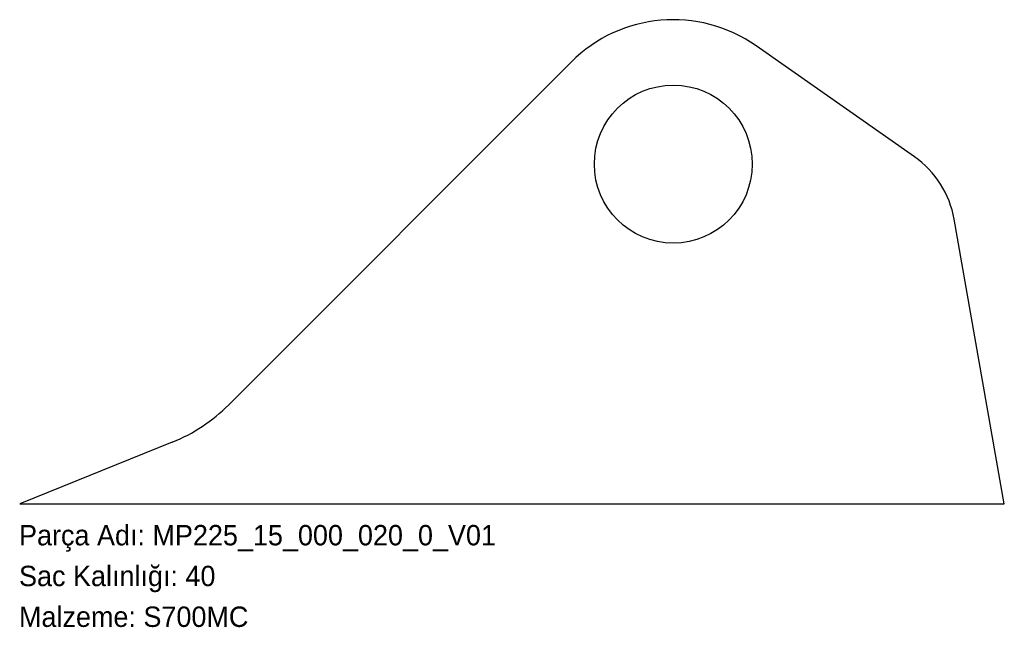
# Model space of a CAD drawing. Header units: millimetres. Extents: x 0 to 580, y -72 to 285.
import ezdxf

# ---------------------------------------------------------------- set-up
doc = ezdxf.new("R2010")
doc.units = ezdxf.units.MM
doc.linetypes.add('SLD-Katı', pattern=[0])
doc.linetypes.add('SLD-Sürekli', pattern=[0])
doc.layers.add('METIN', color=96, linetype='SLD-Katı')
doc.styles.add('SLDTEXTSTYLE0', font='ARIAL.TTF', dxfattribs={"width": 0.948, "bigfont": 'bigfont'})
doc.styles.add('SLDTEXTSTYLE1', font='ARIAL.TTF', dxfattribs={"width": 0.948})

msp = doc.modelspace()

# ---------------------------------------------------------------- linework, layer by layer
at = {"color": 7, "linetype": 'SLD-Sürekli', "lineweight": 25}
for p, q in [((527.42, 204.72), (434.15, 270.03)), ((325.3, 260.5), (123.5, 58.71)), ((580.4, 0.4), (550.86, 167.93)), ((90.25, 36.7), (0.4, 0.4)), ((0.4, 0.4), (580.4, 0.4))]:
    msp.add_line(p, q, dxfattribs=at)
msp.add_circle((385.4, 200.4), 46.5, dxfattribs=at)
for centre, radius, start, end in [((385.4, 200.4), 85, 55, 135), ((494.73, 158.03), 57, 10, 55), ((52.79, 129.42), 100, 292, 315)]:
    msp.add_arc(centre, radius, start, end, dxfattribs=at)

# ---------------------------------------------------------------- texts
at = {"layer": 'METIN', "char_height": 12, "attachment_point": 1}
for s, insert, style in [('Parça Adı: MP225_15_000_020_0_V01', (0, -12.03), 'SLDTEXTSTYLE0'), ('Sac Kalınlığı: 40', (0, -36.03), 'SLDTEXTSTYLE0'), ('Malzeme: S700MC', (0, -60.03), 'SLDTEXTSTYLE1')]:
    msp.add_mtext(s, dxfattribs=dict(at, insert=insert, style=style))

doc.saveas('drawing.dxf')
